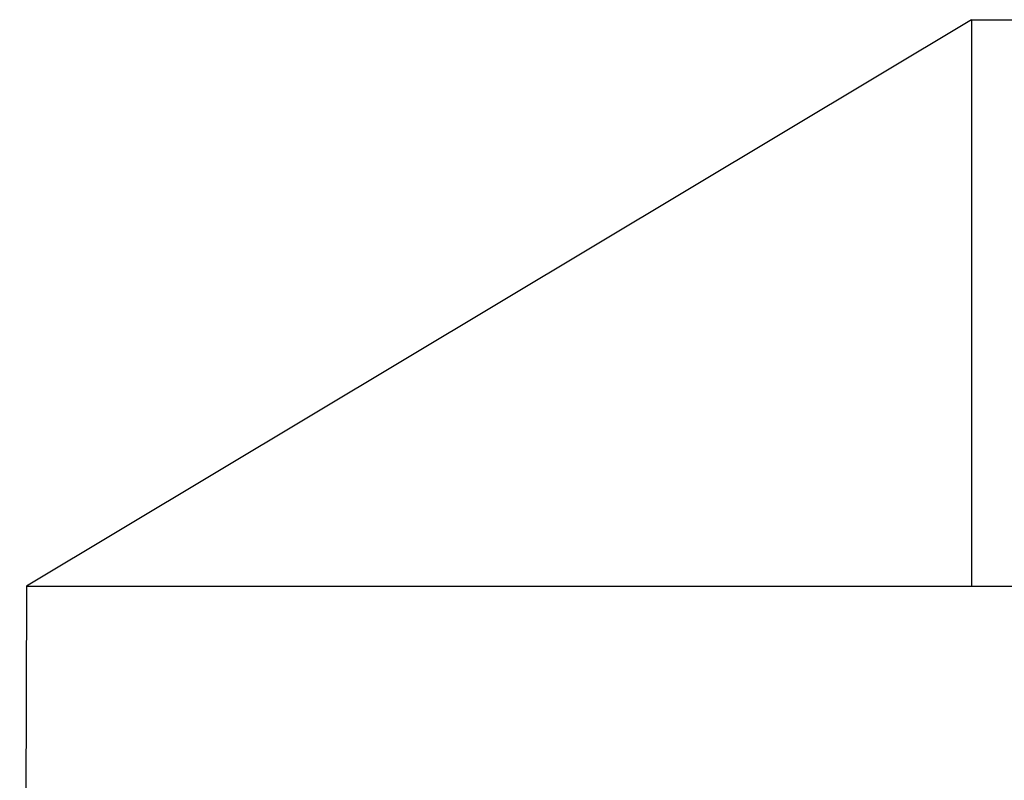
# Model space of a CAD drawing. Header units: millimetres. Extents: x 3536 to 5222, y 1741 to 3266.
# Tile 243 of 256: x 4228 to 4249, y 2133 to 2149. Entities that reach past the tile are written whole.
import ezdxf

# ---------------------------------------------------------------- set-up
doc = ezdxf.new("R2010")
doc.units = ezdxf.units.MM

msp = doc.modelspace()

# ---------------------------------------------------------------- linework, layer by layer
at = {"color": 32, "true_color": 0xcd6928}
for p, q in [((4248.373, 2149.384), (4227.952, 2137.141)), ((4248.373, 2149.384), (4277.92, 2149.384)), ((4248.373, 2149.384), (4248.373, 2149.384)), ((4248.373, 2149.384), (4248.373, 2137.141)), ((4227.952, 2137.141), (4227.804, 2097.437)), ((4227.952, 2137.141), (4297.84, 2137.141))]:
    msp.add_line(p, q, dxfattribs=at)

doc.saveas('drawing.dxf')
